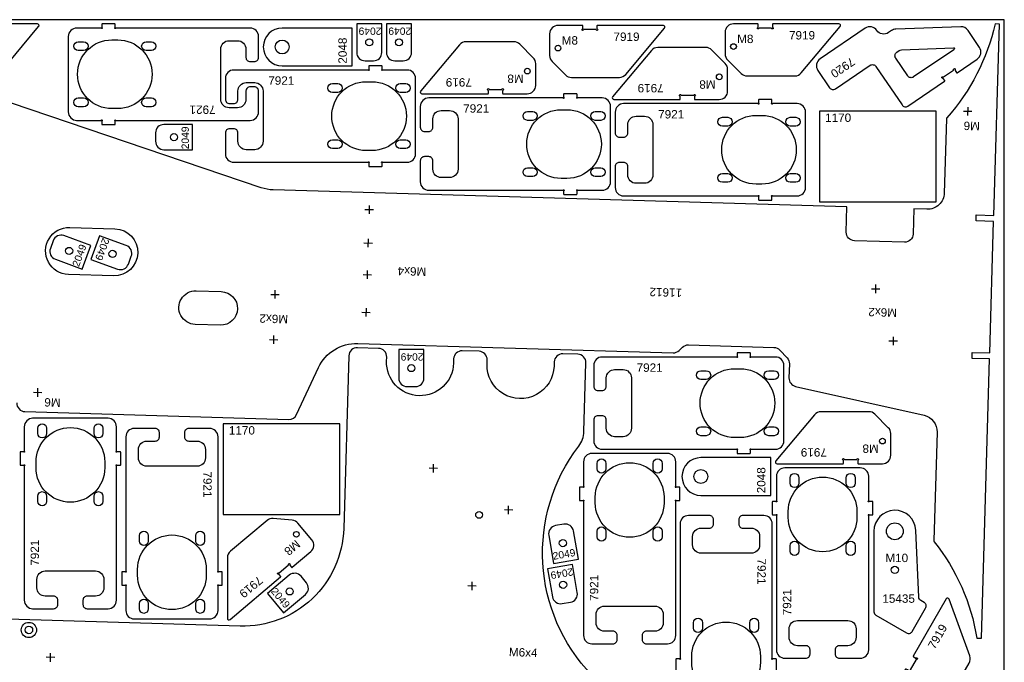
# Model space of a CAD drawing. Header units: millimetres. Extents: x 0 to 3000, y 0 to 1500.
# Tile 5 of 5: x 1825 to 3000, y 734 to 1500. Entities that reach past the tile are written whole.
import ezdxf

# ---------------------------------------------------------------- set-up
doc = ezdxf.new("R2010")
doc.units = ezdxf.units.MM
doc.header["$MEASUREMENT"] = 0
doc.layers.add('Gravír', color=1, linetype='Continuous', true_color=0xff0000)
doc.layers.add('Sheet', color=18, linetype='Continuous', true_color=0x000000)
doc.styles.add('Arial', font='txt', dxfattribs={"height": 0.2})

msp = doc.modelspace()

# ---------------------------------------------------------------- linework, layer by layer
at = {"color": 7, "true_color": 0xffffff}
for points in [[(1710.6, 1459.1, 0.198912), (1713.5, 1452.1), (1729.7, 1435.9, 0.198912), (1736.7, 1433), (1793.9, 1433, 0.221695), (1801.6, 1436.6), (1847.8, 1491.7, 0.63707), (1846.3, 1495), (1767.6, 1495, 0.414214), (1767.1, 1494.5), (1767.1, 1491.4, 0.317837), (1767.4, 1490.9, -1.585786), (1766.2, 1489.7, 0.317837), (1765.7, 1490), (1751.5, 1490, 0.317837), (1751, 1489.7, -1.585786), (1749.8, 1490.9, 0.317837), (1750.1, 1491.4), (1750.1, 1494.5, 0.414214), (1749.6, 1495), (1720.6, 1495, 0.414214), (1710.6, 1485)], [(2110.2, 1480, 0.414214), (2100.2, 1490), (1940.1, 1490, 0.267949), (1939.7, 1489.7, -1.303225), (1939, 1490.4, 0.267949), (1939.2, 1490.9), (1939.2, 1494.5, 0.414214), (1938.7, 1495), (1923.7, 1495, 0.414214), (1923.2, 1494.5), (1923.2, 1490.9, 0.267949), (1923.5, 1490.4, -1.303225), (1922.8, 1489.7, 0.267949), (1922.4, 1490), (1893.2, 1490, 0.414214), (1883.2, 1480), (1883.2, 1390, 0.414214), (1893.2, 1380), (1922.4, 1380, 0.267949), (1922.8, 1380.2, -1.303225), (1923.5, 1379.6, 0.267949), (1923.2, 1379.1), (1923.2, 1375.5, 0.414214), (1923.7, 1375), (1938.7, 1375, 0.414214), (1939.2, 1375.5), (1939.2, 1379.1, 0.267949), (1939, 1379.6, -1.732051), (1939.7, 1380), (2100.2, 1380, 0.414214), (2110.2, 1390), (2110.2, 1415, 0.414214), (2105.2, 1420), (2100.2, 1420, 0.414214), (2095.2, 1415), (2095.2, 1405, -0.414214), (2085.2, 1395), (2075.2, 1395, -0.414214), (2065.2, 1405), (2065.2, 1465, -0.414214), (2075.2, 1475), (2085.2, 1475, -0.414214), (2095.2, 1465), (2095.2, 1455, 0.414214), (2100.2, 1450), (2105.2, 1450, 0.414214), (2110.2, 1455)], [(2257.3, 1495), (2227.3, 1495), (2227.3, 1461, 0.414214), (2237.3, 1451), (2247.3, 1451, 0.414214), (2257.3, 1461)], [(2292.8, 1495), (2262.8, 1495), (2262.8, 1461, 0.414214), (2272.8, 1451), (2282.8, 1451, 0.414214), (2292.8, 1461)], [(2457.5, 1457.3, 0.198912), (2460.4, 1450.3), (2476.6, 1434.1, 0.198912), (2483.6, 1431.2), (2540.8, 1431.2, 0.221695), (2548.5, 1434.8), (2594.7, 1489.9, 0.63707), (2593.2, 1493.2), (2514.5, 1493.2, 0.414214), (2514, 1492.7), (2514, 1489.6, 0.317837), (2514.3, 1489.1, -1.585786), (2513, 1487.9, 0.317837), (2512.6, 1488.2), (2498.4, 1488.2, 0.317837), (2497.9, 1487.9, -1.585786), (2496.7, 1489.1, 0.317837), (2497, 1489.6), (2497, 1492.7, 0.414214), (2496.5, 1493.2), (2467.5, 1493.2, 0.414214), (2457.5, 1483.2)], [(2666.9, 1459.1, 0.198912), (2669.8, 1452), (2685.9, 1435.9, 0.198912), (2693, 1433), (2750.2, 1433, 0.221695), (2757.8, 1436.5), (2804.1, 1491.7, 0.63707), (2802.6, 1495), (2723.9, 1495, 0.414214), (2723.4, 1494.5), (2723.4, 1491.4, 0.317837), (2723.7, 1490.9, -1.585786), (2722.4, 1489.6, 0.317837), (2721.9, 1490), (2707.8, 1490, 0.317837), (2707.3, 1489.6, -1.585786), (2706, 1490.9, 0.317837), (2706.4, 1491.4), (2706.4, 1494.5, 0.414214), (2705.9, 1495), (2676.9, 1495, 0.414214), (2666.9, 1485)], [(2222.1, 1445), (2222.1, 1490), (2138.4, 1490, 1), (2138.4, 1445)], [(2956.7, 1487.2, 0.258618), (2948, 1491.6), (2870.6, 1488.7, 0.140541), (2865.4, 1487), (2861.8, 1484.6, -0.414214), (2847.9, 1487.2, 0.414214), (2834, 1489.9), (2780.2, 1453.4, 0.414214), (2777.6, 1439.5), (2791.6, 1418.8, 0.414214), (2798.5, 1417.5), (2839.9, 1445.6, -0.414214), (2846.9, 1444.2), (2878, 1398.3, 0.414214), (2885, 1397), (2928.8, 1426.7, 0.414214), (2929, 1427.4), (2927.2, 1430, 0.317837), (2926.7, 1430.2, -1.585786), (2927, 1431.9, 0.317837), (2927.6, 1431.9), (2939.3, 1439.9, 0.317837), (2939.5, 1440.4, -1.585786), (2941.3, 1440.1, 0.317837), (2941.3, 1439.5), (2943, 1436.9, 0.414214), (2943.7, 1436.8), (2967.7, 1453.1, 0.414214), (2970.4, 1467)], [(1901.5, 1473.7, -1), (1901.5, 1463.2), (1895, 1463.2, -1), (1895, 1473.7)], [(1942.2, 1476, -1), (1942.2, 1394), (1935.2, 1394, -1), (1935.2, 1476)], [(1982.5, 1473.7, -1), (1982.5, 1463.2), (1976, 1463.2, -1), (1976, 1473.7)], [(2440.9, 1447.6, 0.198912), (2438, 1454.7), (2421.9, 1470.8, 0.198912), (2414.8, 1473.7), (2357.6, 1473.7, 0.221695), (2350, 1470.2), (2303.7, 1415, 0.63707), (2305.2, 1411.7), (2383.9, 1411.7, 0.414214), (2384.4, 1412.2), (2384.4, 1415.3, 0.317837), (2384.1, 1415.8, -1.585786), (2385.4, 1417.1, 0.317837), (2385.8, 1416.7), (2400, 1416.7, 0.317837), (2400.5, 1417.1, -1.585786), (2401.8, 1415.8, 0.317837), (2401.4, 1415.3), (2401.4, 1412.2, 0.414214), (2401.9, 1411.7), (2430.9, 1411.7, 0.414214), (2440.9, 1421.7)], [(2669.9, 1440.7, 0.198912), (2667, 1447.8), (2650.8, 1463.9, 0.198912), (2643.7, 1466.9), (2586.6, 1466.9, 0.221695), (2578.9, 1463.3), (2532.6, 1408.1, 0.63707), (2534.2, 1404.9), (2612.9, 1404.9, 0.414214), (2613.4, 1405.4), (2613.4, 1408.4, 0.317837), (2613.1, 1408.9, -1.585786), (2614.3, 1410.2, 0.317837), (2614.8, 1409.9), (2629, 1409.9, 0.317837), (2629.4, 1410.2, -1.585786), (2630.7, 1408.9, 0.317837), (2630.4, 1408.4), (2630.4, 1405.4, 0.414214), (2630.9, 1404.9), (2659.9, 1404.9, 0.414214), (2669.9, 1414.9)], [(2940.5, 1466.1, -0.270547), (2939.6, 1464.2), (2891.6, 1431.7, -0.414214), (2884.7, 1433), (2870.4, 1454.1, -0.414214), (2871.7, 1461.1), (2874.7, 1463.1, -0.140541), (2877.3, 1463.9), (2939.5, 1466.3, -0.125244)], [(2070.6, 1340, 0.414214), (2080.6, 1330), (2240.7, 1330, 0.267949), (2241.1, 1330.3, -1.303225), (2241.8, 1329.6, 0.267949), (2241.6, 1329.1), (2241.6, 1325.5, 0.414214), (2242.1, 1325), (2257.1, 1325, 0.414214), (2257.6, 1325.5), (2257.6, 1329.1, 0.267949), (2257.3, 1329.6, -1.303225), (2258, 1330.3, 0.267949), (2258.4, 1330), (2287.6, 1330, 0.414214), (2297.6, 1340), (2297.6, 1430, 0.414214), (2287.6, 1440), (2258.4, 1440, 0.267949), (2258, 1439.8, -1.303225), (2257.3, 1440.4, 0.267949), (2257.6, 1440.9), (2257.6, 1444.5, 0.414214), (2257.1, 1445), (2242.1, 1445, 0.414214), (2241.6, 1444.5), (2241.6, 1440.9, 0.267949), (2241.8, 1440.4, -1.732051), (2241.1, 1440), (2080.6, 1440, 0.414214), (2070.6, 1430), (2070.6, 1405, 0.414214), (2075.6, 1400), (2080.6, 1400, 0.414214), (2085.6, 1405), (2085.6, 1415, -0.414214), (2095.6, 1425), (2105.6, 1425, -0.414214), (2115.6, 1415), (2115.6, 1355, -0.414214), (2105.6, 1345), (2095.6, 1345, -0.414214), (2085.6, 1355), (2085.6, 1365, 0.414214), (2080.6, 1370), (2075.6, 1370, 0.414214), (2070.6, 1365)], [(2198.3, 1413.3, -1), (2198.3, 1423.8), (2204.8, 1423.8, -1), (2204.8, 1413.3)], [(2238.6, 1344, -1), (2238.6, 1426), (2245.6, 1426, -1), (2245.6, 1344)], [(2279.3, 1413.3, -1), (2279.3, 1423.8), (2285.8, 1423.8, -1), (2285.8, 1413.3)], [(2303.2, 1306.7, 0.414214), (2313.2, 1296.7), (2473.3, 1296.7, 0.267949), (2473.8, 1297, -1.303225), (2474.5, 1296.3, 0.267949), (2474.2, 1295.9), (2474.2, 1292.2, 0.414214), (2474.7, 1291.7), (2489.7, 1291.7, 0.414214), (2490.2, 1292.2), (2490.2, 1295.9, 0.267949), (2490, 1296.3, -1.303225), (2490.6, 1297, 0.267949), (2491.1, 1296.7), (2520.2, 1296.7, 0.414214), (2530.2, 1306.7), (2530.2, 1396.7, 0.414214), (2520.2, 1406.7), (2491.1, 1406.7, 0.267949), (2490.6, 1406.5, -1.303225), (2490, 1407.2, 0.267949), (2490.2, 1407.6), (2490.2, 1411.2, 0.414214), (2489.7, 1411.7), (2474.7, 1411.7, 0.414214), (2474.2, 1411.2), (2474.2, 1407.6, 0.267949), (2474.5, 1407.2, -1.732051), (2473.7, 1406.7), (2313.2, 1406.7, 0.414214), (2303.2, 1396.7), (2303.2, 1371.7, 0.414214), (2308.2, 1366.7), (2313.2, 1366.7, 0.414214), (2318.2, 1371.7), (2318.2, 1381.7, -0.414214), (2328.2, 1391.7), (2338.2, 1391.7, -0.414214), (2348.2, 1381.7), (2348.2, 1321.7, -0.414214), (2338.2, 1311.7), (2328.2, 1311.7, -0.414214), (2318.2, 1321.7), (2318.2, 1331.7, 0.414214), (2313.2, 1336.7), (2308.2, 1336.7, 0.414214), (2303.2, 1331.7)], [(1901.5, 1406.7, -1), (1901.5, 1396.2), (1895, 1396.2, -1), (1895, 1406.7)], [(1982.5, 1406.7, -1), (1982.5, 1396.2), (1976, 1396.2, -1), (1976, 1406.7)], [(2535.8, 1299.9, 0.414214), (2545.8, 1289.9), (2706, 1289.9, 0.267949), (2706.4, 1290.1, -1.303225), (2707.1, 1289.4, 0.267949), (2706.8, 1289), (2706.8, 1285.4, 0.414214), (2707.3, 1284.9), (2722.3, 1284.9, 0.414214), (2722.8, 1285.4), (2722.8, 1289, 0.267949), (2722.6, 1289.4, -1.303225), (2723.3, 1290.1, 0.267949), (2723.7, 1289.9), (2752.8, 1289.9, 0.414214), (2762.8, 1299.9), (2762.8, 1389.9, 0.414214), (2752.8, 1399.9), (2723.7, 1399.9, 0.267949), (2723.3, 1399.6, -1.303225), (2722.6, 1400.3, 0.267949), (2722.8, 1400.7), (2722.8, 1404.4, 0.414214), (2722.3, 1404.9), (2707.3, 1404.9, 0.414214), (2706.8, 1404.4), (2706.8, 1400.7, 0.267949), (2707.1, 1400.3, -1.732051), (2706.3, 1399.9), (2545.8, 1399.9, 0.414214), (2535.8, 1389.9), (2535.8, 1364.9, 0.414214), (2540.8, 1359.9), (2545.8, 1359.9, 0.414214), (2550.8, 1364.9), (2550.8, 1374.9, -0.414214), (2560.8, 1384.9), (2570.8, 1384.9, -0.414214), (2580.8, 1374.9), (2580.8, 1314.9, -0.414214), (2570.8, 1304.9), (2560.8, 1304.9, -0.414214), (2550.8, 1314.9), (2550.8, 1324.9, 0.414214), (2545.8, 1329.9), (2540.8, 1329.9, 0.414214), (2535.8, 1324.9)], [(2431, 1380, -1), (2431, 1390.5), (2437.5, 1390.5, -1), (2437.5, 1380)], [(2471.2, 1310.7, -1), (2471.2, 1392.7), (2478.2, 1392.7, -1), (2478.2, 1310.7)], [(2512, 1380, -1), (2512, 1390.5), (2518.5, 1390.5, -1), (2518.5, 1380)], [(2031.3, 1345), (2031.3, 1375), (1997.3, 1375, 0.414214), (1987.3, 1365), (1987.3, 1355, 0.414214), (1997.3, 1345)], [(2663.6, 1373.1, -1), (2663.6, 1383.6), (2670.1, 1383.6, -1), (2670.1, 1373.1)], [(2703.8, 1303.9, -1), (2703.8, 1385.9), (2710.8, 1385.9, -1), (2710.8, 1303.9)], [(2744.6, 1373.1, -1), (2744.6, 1383.6), (2751.1, 1383.6, -1), (2751.1, 1373.1)], [(2198.3, 1346.3, -1), (2198.3, 1356.8), (2204.8, 1356.8, -1), (2204.8, 1346.3)], [(2279.3, 1346.3, -1), (2279.3, 1356.8), (2285.8, 1356.8, -1), (2285.8, 1346.3)], [(2431, 1313, -1), (2431, 1323.5), (2437.5, 1323.5, -1), (2437.5, 1313)], [(2512, 1313, -1), (2512, 1323.5), (2518.5, 1323.5, -1), (2518.5, 1313)], [(2663.6, 1306.1, -1), (2663.6, 1316.6), (2670.1, 1316.6, -1), (2670.1, 1306.1)], [(2744.6, 1306.1, -1), (2744.6, 1316.6), (2751.1, 1316.6, -1), (2751.1, 1306.1)], [(1938.9, 1250.6, -1), (1937.2, 1194.6), (1883.3, 1196.2, -1), (1884.9, 1252.2)], [(1899.7, 1202.7), (1910, 1230.9), (1878, 1242.5, 0.414214), (1865.2, 1236.5), (1861.8, 1227.1, 0.414214), (1867.8, 1214.3)], [(1920.4, 1242.4), (1910.2, 1214.2), (1942.1, 1202.6, 0.414214), (1954.9, 1208.5), (1958.4, 1217.9, 0.414214), (1952.4, 1230.8)], [(2065.7, 1175.8, -1), (2064.5, 1135.8), (2034.6, 1136.7, -1), (2035.7, 1176.7)], [(2307.5, 1106.6), (2277.5, 1106.6), (2277.5, 1072.6, 0.414214), (2287.5, 1062.6), (2297.5, 1062.6, 0.414214), (2307.5, 1072.6)], [(2510.1, 997.8, 0.414214), (2520.1, 987.8), (2680.3, 987.8, 0.267949), (2680.7, 988, -1.303225), (2681.4, 987.3, 0.267949), (2681.1, 986.9), (2681.1, 983.3, 0.414214), (2681.6, 982.8), (2696.6, 982.8, 0.414214), (2697.1, 983.3), (2697.1, 986.9, 0.267949), (2696.9, 987.3, -1.303225), (2697.6, 988, 0.267949), (2698, 987.8), (2727.1, 987.8, 0.414214), (2737.1, 997.8), (2737.1, 1087.8, 0.414214), (2727.1, 1097.8), (2698, 1097.8, 0.267949), (2697.6, 1097.5, -1.303225), (2696.9, 1098.2, 0.267949), (2697.1, 1098.6), (2697.1, 1102.3, 0.414214), (2696.6, 1102.8), (2681.6, 1102.8, 0.414214), (2681.1, 1102.3), (2681.1, 1098.6, 0.267949), (2681.4, 1098.2, -1.732051), (2680.6, 1097.8), (2520.1, 1097.8, 0.414214), (2510.1, 1087.8), (2510.1, 1062.8, 0.414214), (2515.1, 1057.8), (2520.1, 1057.8, 0.414214), (2525.1, 1062.8), (2525.1, 1072.8, -0.414214), (2535.1, 1082.8), (2545.1, 1082.8, -0.414214), (2555.1, 1072.8), (2555.1, 1012.8, -0.414214), (2545.1, 1002.8), (2535.1, 1002.8, -0.414214), (2525.1, 1012.8), (2525.1, 1022.8, 0.414214), (2520.1, 1027.8), (2515.1, 1027.8, 0.414214), (2510.1, 1022.8)], [(2637.9, 1071, -1), (2637.9, 1081.5), (2644.4, 1081.5, -1), (2644.4, 1071)], [(2678.1, 1001.8, -1), (2678.1, 1083.8), (2685.1, 1083.8, -1), (2685.1, 1001.8)], [(2718.9, 1071, -1), (2718.9, 1081.5), (2725.4, 1081.5, -1), (2725.4, 1071)], [(1930.7, 797.7, 0.414214), (1940.7, 807.7), (1940.7, 967.8, 0.267949), (1940.4, 968.3, -1.303225), (1941.1, 969, 0.267949), (1941.6, 968.7), (1945.2, 968.7, 0.414214), (1945.7, 969.2), (1945.7, 984.2, 0.414214), (1945.2, 984.7), (1941.6, 984.7, 0.267949), (1941.1, 984.5, -1.303225), (1940.4, 985.1, 0.267949), (1940.7, 985.6), (1940.7, 1014.7, 0.414214), (1930.7, 1024.7), (1840.7, 1024.7, 0.414214), (1830.7, 1014.7), (1830.7, 985.6, 0.267949), (1830.9, 985.1, -1.303225), (1830.3, 984.5, 0.267949), (1829.8, 984.7), (1826.2, 984.7, 0.414214), (1825.7, 984.2), (1825.7, 969.2, 0.414214), (1826.2, 968.7), (1829.8, 968.7, 0.267949), (1830.3, 969, -1.732051), (1830.7, 968.2), (1830.7, 807.7, 0.414214), (1840.7, 797.7), (1865.7, 797.7, 0.414214), (1870.7, 802.7), (1870.7, 807.7, 0.414214), (1865.7, 812.7), (1855.7, 812.7, -0.414214), (1845.7, 822.7), (1845.7, 832.7, -0.414214), (1855.7, 842.7), (1915.7, 842.7, -0.414214), (1925.7, 832.7), (1925.7, 822.7, -0.414214), (1915.7, 812.7), (1905.7, 812.7, 0.414214), (1900.7, 807.7), (1900.7, 802.7, 0.414214), (1905.7, 797.7)], [(2864.6, 1006.5, 0.198912), (2861.6, 1013.5), (2845.5, 1029.7, 0.198912), (2838.4, 1032.6), (2781.3, 1032.6, 0.221695), (2773.6, 1029), (2727.3, 973.9, 0.63707), (2728.9, 970.6), (2807.6, 970.6, 0.414214), (2808.1, 971.1), (2808.1, 974.2, 0.317837), (2807.7, 974.7, -1.585786), (2809, 975.9, 0.317837), (2809.5, 975.6), (2823.7, 975.6, 0.317837), (2824.1, 975.9, -1.585786), (2825.4, 974.7, 0.317837), (2825.1, 974.2), (2825.1, 971.1, 0.414214), (2825.6, 970.6), (2854.6, 970.6, 0.414214), (2864.6, 980.6)], [(1926.7, 965.7, -1), (1844.7, 965.7), (1844.7, 972.7, -1), (1926.7, 972.7)], [(1857.4, 1006.5, -1), (1846.9, 1006.5), (1846.9, 1013, -1), (1857.4, 1013)], [(1924.4, 1006.5, -1), (1913.9, 1006.5), (1913.9, 1013, -1), (1924.4, 1013)], [(1961.9, 1012.6, 0.414214), (1951.9, 1002.6), (1951.9, 842.5, 0.267949), (1952.2, 842.1, -1.303225), (1951.5, 841.4, 0.267949), (1951, 841.6), (1947.4, 841.6, 0.414214), (1946.9, 841.1), (1946.9, 826.1, 0.414214), (1947.4, 825.6), (1951, 825.6, 0.267949), (1951.5, 825.9, -1.303225), (1952.2, 825.2, 0.267949), (1951.9, 824.8), (1951.9, 795.6, 0.414214), (1961.9, 785.6), (2051.9, 785.6, 0.414214), (2061.9, 795.6), (2061.9, 824.8, 0.267949), (2061.7, 825.2, -1.303225), (2062.3, 825.9, 0.267949), (2062.8, 825.6), (2066.4, 825.6, 0.414214), (2066.9, 826.1), (2066.9, 841.1, 0.414214), (2066.4, 841.6), (2062.8, 841.6, 0.267949), (2062.3, 841.4, -1.732051), (2061.9, 842.1), (2061.9, 1002.6, 0.414214), (2051.9, 1012.6), (2026.9, 1012.6, 0.414214), (2021.9, 1007.6), (2021.9, 1002.6, 0.414214), (2026.9, 997.6), (2036.9, 997.6, -0.414214), (2046.9, 987.6), (2046.9, 977.6, -0.414214), (2036.9, 967.6), (1976.9, 967.6, -0.414214), (1966.9, 977.6), (1966.9, 987.6, -0.414214), (1976.9, 997.6), (1986.9, 997.6, 0.414214), (1991.9, 1002.6), (1991.9, 1007.6, 0.414214), (1986.9, 1012.6)], [(2637.9, 1004, -1), (2637.9, 1014.5), (2644.4, 1014.5, -1), (2644.4, 1004)], [(2718.9, 1004, -1), (2718.9, 1014.5), (2725.4, 1014.5, -1), (2725.4, 1004)], [(2598, 755.8, 0.414214), (2608, 765.8), (2608, 925.9, 0.267949), (2607.7, 926.3, -1.303225), (2608.4, 927, 0.267949), (2608.9, 926.8), (2612.5, 926.8, 0.414214), (2613, 927.3), (2613, 942.3, 0.414214), (2612.5, 942.8), (2608.9, 942.8, 0.267949), (2608.4, 942.5, -1.303225), (2607.7, 943.2, 0.267949), (2608, 943.6), (2608, 972.8, 0.414214), (2598, 982.8), (2508, 982.8, 0.414214), (2498, 972.8), (2498, 943.6, 0.267949), (2498.2, 943.2, -1.303225), (2497.6, 942.5, 0.267949), (2497.1, 942.8), (2493.5, 942.8, 0.414214), (2493, 942.3), (2493, 927.3, 0.414214), (2493.5, 926.8), (2497.1, 926.8, 0.267949), (2497.6, 927, -1.732051), (2498, 926.3), (2498, 765.8, 0.414214), (2508, 755.8), (2533, 755.8, 0.414214), (2538, 760.8), (2538, 765.8, 0.414214), (2533, 770.8), (2523, 770.8, -0.414214), (2513, 780.8), (2513, 790.8, -0.414214), (2523, 800.8), (2583, 800.8, -0.414214), (2593, 790.8), (2593, 780.8, -0.414214), (2583, 770.8), (2573, 770.8, 0.414214), (2568, 765.8), (2568, 760.8, 0.414214), (2573, 755.8)], [(2524.7, 964.5, -1), (2514.2, 964.5), (2514.2, 971, -1), (2524.7, 971)], [(2591.7, 964.5, -1), (2581.2, 964.5), (2581.2, 971, -1), (2591.7, 971)], [(2721.6, 932.8), (2721.6, 977.8), (2637.9, 977.8, 1), (2637.9, 932.8)], [(2594, 923.8, -1), (2512, 923.8), (2512, 930.8, -1), (2594, 930.8)], [(2828.2, 738.6, 0.414214), (2838.2, 748.6), (2838.2, 908.7, 0.267949), (2837.9, 909.2, -1.303225), (2838.6, 909.8, 0.267949), (2839, 909.6), (2842.7, 909.6, 0.414214), (2843.2, 910.1), (2843.2, 925.1, 0.414214), (2842.7, 925.6), (2839, 925.6, 0.267949), (2838.6, 925.3, -1.303225), (2837.9, 926, 0.267949), (2838.2, 926.5), (2838.2, 955.6, 0.414214), (2828.2, 965.6), (2738.2, 965.6, 0.414214), (2728.2, 955.6), (2728.2, 926.5, 0.267949), (2728.4, 926, -1.303225), (2727.7, 925.3, 0.267949), (2727.3, 925.6), (2723.7, 925.6, 0.414214), (2723.2, 925.1), (2723.2, 910.1, 0.414214), (2723.7, 909.6), (2727.3, 909.6, 0.267949), (2727.7, 909.8, -1.732051), (2728.2, 909.1), (2728.2, 748.6, 0.414214), (2738.2, 738.6), (2763.2, 738.6, 0.414214), (2768.2, 743.6), (2768.2, 748.6, 0.414214), (2763.2, 753.6), (2753.2, 753.6, -0.414214), (2743.2, 763.6), (2743.2, 773.6, -0.414214), (2753.2, 783.6), (2813.2, 783.6, -0.414214), (2823.2, 773.6), (2823.2, 763.6, -0.414214), (2813.2, 753.6), (2803.2, 753.6, 0.414214), (2798.2, 748.6), (2798.2, 743.6, 0.414214), (2803.2, 738.6)], [(2824.2, 906.6, -1), (2742.2, 906.6), (2742.2, 913.6, -1), (2824.2, 913.6)], [(2754.9, 947.3, -1), (2744.4, 947.3), (2744.4, 953.8, -1), (2754.9, 953.8)], [(2821.9, 947.3, -1), (2811.4, 947.3), (2811.4, 953.8, -1), (2821.9, 953.8)], [(1857.4, 925.5, -1), (1846.9, 925.5), (1846.9, 932, -1), (1857.4, 932)], [(1924.4, 925.5, -1), (1913.9, 925.5), (1913.9, 932, -1), (1924.4, 932)], [(2157.2, 899.6, 0.198912), (2150.4, 903.2), (2127.7, 905.1, 0.198912), (2120.4, 902.8), (2076.6, 866.1, 0.221695), (2073, 858.4), (2073, 786.4, 0.63707), (2076.3, 784.9), (2136.6, 835.5, 0.414214), (2136.7, 836.2), (2134.7, 838.6, 0.317837), (2134.1, 838.7, -1.585786), (2134.3, 840.5, 0.317837), (2134.9, 840.6), (2145.7, 849.7, 0.317837), (2145.9, 850.2, -1.585786), (2147.7, 850.1, 0.317837), (2147.7, 849.5), (2149.7, 847.1, 0.414214), (2150.4, 847.1), (2172.6, 865.7, 0.414214), (2173.8, 879.8)], [(2844.4, 794.1, 0.267949), (2846.9, 789.8), (2883.3, 768.8, 0.414214), (2890.1, 770.6), (2906.1, 798.3, 0.414214), (2904.3, 805.2), (2900.4, 807.4, -0.256076), (2897.9, 811.5), (2894.4, 891.1, 0.978023), (2844.4, 890)], [(2462.3, 851.7), (2491.9, 856.9), (2486, 890.4, 0.414214), (2474.4, 898.5), (2464.5, 896.7, 0.414214), (2456.4, 885.2)], [(2524.7, 883.5, -1), (2514.2, 883.5), (2514.2, 890, -1), (2524.7, 890)], [(2591.7, 883.5, -1), (2581.2, 883.5), (2581.2, 890, -1), (2591.7, 890)], [(1965.9, 844.6, -1), (2047.9, 844.6), (2047.9, 837.6, -1), (1965.9, 837.6)], [(1968.2, 884.9, -1), (1978.7, 884.9), (1978.7, 878.4, -1), (1968.2, 878.4)], [(2035.2, 884.9, -1), (2045.7, 884.9), (2045.7, 878.4, -1), (2035.2, 878.4)], [(2754.9, 866.3, -1), (2744.4, 866.3), (2744.4, 872.8, -1), (2754.9, 872.8)], [(2821.9, 866.3, -1), (2811.4, 866.3), (2811.4, 872.8, -1), (2821.9, 872.8)], [(2484.6, 850.5), (2455, 845.3), (2460.9, 811.8, 0.414214), (2472.5, 803.7), (2482.4, 805.4, 0.414214), (2490.5, 817)], [(2120.8, 815.7), (2140.1, 792.7), (2166.1, 814.6, 0.414214), (2167.3, 828.7), (2160.9, 836.3, 0.414214), (2146.8, 837.6)], [(1968.2, 803.9, -1), (1978.7, 803.9), (1978.7, 797.4, -1), (1968.2, 797.4)], [(2035.2, 803.9, -1), (2045.7, 803.9), (2045.7, 797.4, -1), (2035.2, 797.4)], [(2893.8, 673.9, 0.198912), (2901.4, 672.9), (2923.5, 678.8, 0.198912), (2929.5, 683.4), (2958.1, 732.9, 0.221695), (2958.9, 741.4), (2934.2, 809, 0.63707), (2930.6, 809.3), (2891.3, 741.1, 0.414214), (2891.5, 740.5), (2894.1, 738.9, 0.317837), (2894.7, 739, -1.585786), (2895.2, 737.2, 0.317837), (2894.7, 737), (2887.6, 724.7, 0.317837), (2887.6, 724.1, -1.585786), (2885.9, 723.7, 0.317837), (2885.6, 724.2), (2883, 725.7, 0.414214), (2882.3, 725.6), (2867.8, 700.4, 0.414214), (2871.4, 686.8)], [(2627.1, 740.8, -1), (2709.1, 740.8), (2709.1, 733.8, -1), (2627.1, 733.8)], [(2629.3, 781, -1), (2639.8, 781), (2639.8, 774.5, -1), (2629.3, 774.5)], [(2696.3, 781, -1), (2706.8, 781), (2706.8, 774.5, -1), (2696.3, 774.5)]]:
    msp.add_lwpolyline(points, format="xyb", close=True, dxfattribs=at)
for points in [[(1821.7, 1043, 0.414214), (1831.4, 1032.7), (2146.3, 1023.3, 0.2997), (2155.6, 1029.1), (2181.7, 1085.1, -0.2997), (2228.5, 1113.9), (2604.8, 1102.8, 0.198912), (2611.9, 1105.5), (2616.2, 1109.5, -0.198912), (2623.3, 1112.3), (2725, 1109.2, -0.198912), (2732, 1106.1), (2740.9, 1096.7, -0.198912), (2743.6, 1089.5), (2743.1, 1072.9, 0.359037), (2750.9, 1062.8), (2904.2, 1028.3, -0.359037), (2919.8, 1008.2), (2916, 878.9, 0.177176), (2916.4, 877.6, -0.128909), (2967.2, 762.5), (2972.6, 762.4), (2982.5, 1095.6), (2961.5, 1096.2), (2961.7, 1103.2), (2982.7, 1102.6), (2987.3, 1259.5), (2966.3, 1260.2), (2966.5, 1267.2), (2987.5, 1266.5), (2994.3, 1494.8), (2988.9, 1495, -0.128983), (2931.4, 1383, 0.177145), (2930.9, 1381.8), (2928.3, 1293.3, -0.414214), (2907.7, 1273.9), (2892.2, 1274.4), (2891.3, 1244.4, -0.414214), (2881, 1234.7), (2821.1, 1236.5, -0.414214), (2811.4, 1246.7), (2812.2, 1276.7), (2127.7, 1297, -0.074313), (2113.2, 1299.6), (1722.4, 1431.9, 0.074313)], [(2507.9, 718.3, -0.370573), (2492.2, 991.5, 0.156999), (2498.4, 1008.8), (2500.8, 1090.8, 0.414214), (2491.1, 1101.1), (2473.3, 1101.6, 0.414214), (2463, 1091.9), (2462.8, 1086.9, -1), (2382.9, 1089.3), (2383, 1094.3, 0.414214), (2373.3, 1104.6), (2353.3, 1105.2, 0.414214), (2343, 1095.5), (2342.9, 1090.5, -1), (2262.9, 1092.8), (2263.1, 1097.8, 0.414214), (2253.4, 1108.1), (2228.2, 1108.9, 0.414214), (2217.9, 1099.2), (2211.8, 893.3, -0.414214), (2088.3, 776.9), (1731.6, 787.4, -0.421053)], [(2728.1, 722.3), (2728.1, 737.3, 0.414214), (2727.6, 737.8), (2724, 737.8, 0.267949), (2723.5, 737.5, -1.732051), (2723.1, 738.3), (2723.1, 898.8, 0.414214), (2713.1, 908.8), (2688.1, 908.8, 0.414214), (2683.1, 903.8), (2683.1, 898.8, 0.414214), (2688.1, 893.8), (2698.1, 893.8, -0.414214), (2708.1, 883.8), (2708.1, 873.8, -0.414214), (2698.1, 863.8), (2638.1, 863.8, -0.414214), (2628.1, 873.8), (2628.1, 883.8, -0.414214), (2638.1, 893.8), (2648.1, 893.8, 0.414214), (2653.1, 898.8), (2653.1, 903.8, 0.414214), (2648.1, 908.8), (2623.1, 908.8, 0.414214), (2613.1, 898.8), (2613.1, 738.6, 0.267949), (2613.3, 738.2, -1.303225), (2612.7, 737.5, 0.267949), (2612.2, 737.8), (2608.6, 737.8, 0.414214), (2608.1, 737.3), (2608.1, 722.3, 0.414214)]]:
    msp.add_lwpolyline(points, format="xyb", dxfattribs=at)
for points in [[(2779.5, 1283), (2918.5, 1283), (2918.5, 1391.1), (2779.5, 1391.1)], [(2068.1, 910.2), (2207.1, 910.2), (2207.1, 1018.3), (2068.1, 1018.3)]]:
    msp.add_lwpolyline(points, close=True, dxfattribs=at)
for centre, radius in [((2138.4, 1467.5), 8.25), ((2242.3, 1473), 4.25), ((2277.8, 1473), 4.25), ((2467.5, 1466.2), 3.4), ((2676.9, 1468), 3.4), ((2430.9, 1438.7), 3.4), ((2659.9, 1431.9), 3.4), ((2009.3, 1360), 4.25), ((1884.2, 1224.3), 4.25), ((1936, 1220.8), 4.25), ((2292.5, 1084.6), 4.25), ((2854.6, 997.6), 3.4), ((2637.9, 955.3), 8.25), ((2373.3, 909.5), 4), ((2869.4, 890), 10), ((2155.3, 886.4), 3.4), ((2473.3, 875.9), 4.25), ((2869.4, 844), 4.25), ((2147.3, 818.3), 4.25), ((2473.6, 826.2), 4.25), ((1836.2, 772.3), 4.5)]:
    msp.add_circle(centre, radius, dxfattribs=at)
at = {"layer": 'Gravír', "color": 1, "true_color": 0xff0000}
for points in [[(2951.2, 1391.1), (2961.2, 1390.8)], [(2956.3, 1395.9), (2956, 1385.9)], [(2237.2, 1273.8), (2247.2, 1273.5)], [(2242.3, 1278.6), (2242, 1268.6)], [(2236, 1233.8), (2246, 1233.5)], [(2241.1, 1238.6), (2240.8, 1228.6)], [(2240, 1200.9), (2239.7, 1190.9)], [(2234.9, 1196), (2244.9, 1195.7)], [(2129.8, 1177.4), (2129.5, 1167.4)], [(2841.4, 1179.2), (2851.4, 1178.9)], [(2846.5, 1184.1), (2846.2, 1174.1)], [(2124.7, 1172.5), (2134.7, 1172.2)], [(2238.7, 1156.1), (2238.4, 1146.1)], [(2233.6, 1151.3), (2243.5, 1151)], [(2123.1, 1118.6), (2133.1, 1118.3)], [(2128.2, 1123.4), (2127.9, 1113.4)], [(2862.4, 1117.2), (2872.4, 1116.9)], [(2867.5, 1122), (2867.2, 1112.1)], [(1846.6, 1060.5), (1846.3, 1050.5)], [(1841.5, 1055.7), (1851.5, 1055.4)], [(2323.9, 965), (2313.9, 965.3)], [(2318.8, 960.1), (2319.1, 970.1)], [(2408.3, 910.4), (2408.6, 920.4)], [(2413.5, 915.3), (2403.5, 915.6)], [(2370, 824.5), (2360, 824.8)], [(2364.9, 819.7), (2365.2, 829.7)], [(1861.8, 734.5), (1862.1, 744.5)], [(1867, 739.4), (1857, 739.7)]]:
    msp.add_lwpolyline(points, dxfattribs=at)
msp.add_circle((1836.2, 772.3), 9.12, dxfattribs=at)
at = {"layer": 'Sheet', "color": 18, "true_color": 0x000000}
msp.add_lwpolyline([(0, 0), (3000, 0), (3000, 1500), (0, 1500)], close=True, dxfattribs=at)

# ---------------------------------------------------------------- texts
at = {"layer": 'Gravír', "color": 1, "true_color": 0xff0000, "attachment_point": 7, "style": 'Arial'}
for s, insert, char_height, rotation in [('2049', (2256.8, 1490.8), 8.75, 180), ('2049', (2292.3, 1490.8), 8.75, 180), ('2048', (2215.6, 1447.6), 10, 90), ('7920', (2817.3, 1455.7), 10, 214.1455), ('7919', (2364.7, 1430.4), 10, 180), ('M8', (2426.5, 1434.7), 10, 180), ('M8', (2655.5, 1427.8), 10, 180), ('7919', (2593.6, 1423.5), 10, 180), ('7921', (2059, 1397.8), 10, 180), ('M6', (2971, 1378.1), 10, 178.3038), ('2049', (2027.2, 1345.5), 8.75, 90), ('2049', (1924.2, 1240.5), 8.75, 250), ('2049', (1896, 1204.6), 8.75, 70), ('M6x4', (2310.5, 1204.5), 10, 178.3038), ('11612', (2615.7, 1179.4), 10, 178.3038), ('M6x2', (2872.1, 1155.6), 10, 178.3038), ('M6x2', (2145.6, 1147.9), 10, 178.3038), ('2049', (2307, 1102.4), 8.75, 180), ('M6', (1874.2, 1048.4), 10, 178.3038), ('M8', (2850.2, 993.6), 10, 180), ('7919', (2788.3, 989.2), 10, 180), ('2048', (2715.1, 935.3), 10, 90), ('7921', (2044.2, 961.4), 10, 270), ('7921', (1848.4, 848.9), 10, 90), ('M8', (2154.5, 880.5), 10, 220), ('2049', (2462.1, 855.8), 8.75, 10), ('7921', (2705.3, 857.6), 10, 270), ('2049', (2484.8, 846.3), 8.75, 190), ('7921', (2515.7, 807), 10, 90), ('7919', (2109.9, 837.4), 10, 220), ('2049', (2124.3, 818), 8.75, 310), ('7921', (2745.9, 789.8), 10, 90), ('7919', (2917, 748.5), 10, 60), ('M6x4', (2408.8, 741), 10, 358.3038)]:
    msp.add_mtext(s, dxfattribs=dict(at, insert=insert, char_height=char_height, rotation=rotation))
at = {"layer": 'Gravír', "color": 1, "true_color": 0xff0000, "char_height": 10, "attachment_point": 7, "style": 'Arial'}
for s, insert in [('M8', (2471.9, 1470.2)), ('7919', (2533.7, 1474.6)), ('M8', (2681.3, 1472)), ('7919', (2743.1, 1476.3)), ('7921', (2121.8, 1422.3)), ('7921', (2354.4, 1389)), ('7921', (2587, 1382.1)), ('1170', (2786.2, 1378)), ('7921', (2561.3, 1080)), ('1170', (2074.8, 1005.2)), ('M10', (2858.1, 853.1)), ('15435', (2854.5, 804.6))]:
    msp.add_mtext(s, dxfattribs=dict(at, insert=insert))

doc.saveas('drawing.dxf')
